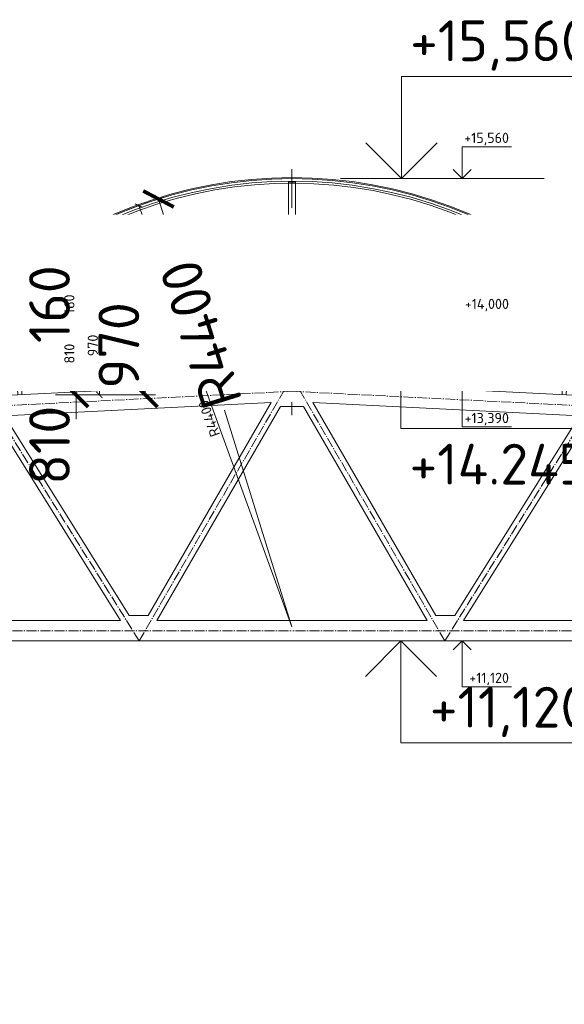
# Model space of a CAD drawing. Header units: millimetres. Extents: x -15830 to 4680139, y -28864 to 2281735.
# Tile 24 of 256: x 159938 to 165285, y 57102 to 66765. Entities that reach past the tile are written whole.
import ezdxf
from ezdxf import colors
from ezdxf.entities.mleader import LeaderData, LeaderLine
from ezdxf.enums import TextEntityAlignment as Align
from ezdxf.math import Vec2, Vec3

# ---------------------------------------------------------------- set-up
doc = ezdxf.new("R2010")
doc.units = ezdxf.units.MM
for name, pattern in [('AM_DIN_G_W050', [13.75, 9.75, -1.5, 1, -1.5]), ('CENTERX2', [101.6, 63.5, -12.7, 12.7, -12.7]), ('DASHDOT', [25.4, 12.7, -6.35, 0, -6.35]), ('HIDDEN', [9.525, 6.35, -3.175])]:
    doc.linetypes.add(name, pattern=pattern)
for name, color, linetype, lineweight in [('A99_N_kce-pohl', 1, 'Continuous', 9), ('A99_N_kce-rez-sil', 6, 'Continuous', 18), ('A99_N_koty-200', 5, 'Continuous', 5), ('A99_N_koty-200 @ 200', 5, 'Continuous', 5), ('A99_N_koty-200 @ 50', 5, 'Continuous', 5), ('A99_N_koty-200-vysk', 6, 'Continuous', 9), ('A99_N_koty-50-vysk', 160, 'Continuous', 9), ('A99_N_txt-popis-50', 240, 'Continuous', 9), ('A99_N_txt-popis-50 @ 200', 240, 'Continuous', 9), ('A99_N_txt-popis-50 @ 50', 240, 'Continuous', 9), ('A99_S_kce-pohl', 7, 'Continuous', 5), ('A99_S_kce-rez-ten', 7, 'Continuous', 9), ('A99_S_osy', 1, 'CENTERX2', 5)]:
    doc.layers.add(name, color=color, linetype=linetype, lineweight=lineweight)
doc.styles.add('A99_kota', font='isocpeur.ttf', dxfattribs={"height": 2})
doc.styles.add('A99_popis', font='isocpeur.ttf')
doc.dimstyles.new('A99_kota_200 new', dxfattribs={"dimscale": 200, "dimtxt": 2, "dimasz": 1.2, "dimexe": 0.5, "dimexo": 1.5, "dimgap": 0.3, "dimtad": 1, "dimdec": 0, "dimzin": 3, "dimdsep": 46, "dimtxsty": 'A99_kota', "dimblk": 'ARCHTICK', "dimcen": 2.5, "dimazin": 2, "dimtfac": 0.75, "dimtdec": 0, "dimtmove": 2, "dimatfit": 0, "dimfxl": 0, "dimtolj": 1, "dimtzin": 0, "dimlwd": 5, "dimlwe": 5, "dimarcsym": 0})

# ---------------------------------------------------------------- blocks, each defined once
blk = doc.blocks.new('_ArchTick')
at = {"color": 0, "linetype": 'ByBlock', "const_width": 0.15}
blk.add_lwpolyline([(-0.5, -0.5), (0.5, 0.5)], dxfattribs=at)
blk = doc.blocks.new('*D702')
at = {"layer": 'A99_N_koty-200', "color": 0, "linetype": 'Continuous', "lineweight": 5, "ltscale": 10, "transparency": 16777216}
for p, q in [((160921.2, 64053.3), (160696.2, 64053.3)), ((160721.2, 64053.3), (160721.2, 63083.4)), ((160521.2, 63083.4), (160746.2, 63083.4))]:
    blk.add_line(p, q, dxfattribs=at)
at = {"layer": 'Defpoints', "color": 0, "linetype": 'Continuous', "ltscale": 10, "transparency": 16777216}
for p in [(161171.6, 64053.3), (160153.8, 63083.4), (160721.2, 63083.4)]:
    blk.add_point(p, dxfattribs=at)
at = {"layer": 'A99_N_koty-200', "color": 0, "linetype": 'Continuous', "lineweight": 5, "ltscale": 10, "transparency": 16777216, "xscale": 60, "yscale": 60, "zscale": 60}
for p, rotation in [((160721.2, 64053.3), 89.9999999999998), ((160721.2, 63083.4), 269.9999999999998)]:
    blk.add_blockref('_ArchTick', p, dxfattribs=dict(at, rotation=rotation))
at = {"layer": 'A99_N_koty-200', "color": 0, "linetype": 'Continuous', "lineweight": 0, "ltscale": 10, "transparency": 16777216, "insert": (160656.2, 63568.3), "char_height": 100, "attachment_point": 5, "rotation": 90, "style": 'A99_kota'}
blk.add_mtext('\\A1;970', dxfattribs=at)
blk = doc.blocks.new('*D703')
at = {"layer": 'A99_N_koty-200', "color": 0, "linetype": 'Continuous', "lineweight": 5, "ltscale": 10, "transparency": 16777216}
for p, q in [((161171.6, 64053.3), (161271.6, 64053.3)), ((161171.6, 64053.3), (161171.6, 63083.4)), ((160453.8, 63083.4), (161271.6, 63083.4))]:
    blk.add_line(p, q, dxfattribs=at)
at = {"layer": 'Defpoints', "color": 0, "linetype": 'Continuous', "ltscale": 10, "transparency": 16777216}
for p in [(161171.6, 64053.3), (160153.8, 63083.4), (161171.6, 63083.4)]:
    blk.add_point(p, dxfattribs=at)
at = {"layer": 'A99_N_koty-200', "color": 0, "linetype": 'Continuous', "lineweight": 5, "ltscale": 10, "transparency": 16777216, "xscale": 240, "yscale": 240, "zscale": 240}
for p, rotation in [((161171.6, 64053.3), 89.9999999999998), ((161171.6, 63083.4), 269.9999999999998)]:
    blk.add_blockref('_ArchTick', p, dxfattribs=dict(at, rotation=rotation))
at = {"layer": 'A99_N_koty-200', "color": 0, "linetype": 'Continuous', "lineweight": 0, "ltscale": 10, "transparency": 16777216, "insert": (160911.6, 63568.3), "char_height": 400, "attachment_point": 5, "rotation": 90, "style": 'A99_kota'}
blk.add_mtext('\\A1;970', dxfattribs=at)
blk = doc.blocks.new('*U28')
at = {"color": 0, "linetype": 'ByBlock', "lineweight": -2}
blk.add_line((-3, 0), (7, 0), dxfattribs=at)
for points in [[(0, 0), (0, 5), (0, 5), (9.7, 5)], [(-1.75, 1.75), (0, 0), (1.75, 1.75)]]:
    blk.add_lwpolyline(points, dxfattribs=at)
at = {"color": 0, "linetype": 'ByBlock', "lineweight": -2, "style": 'A99_kota'}
for tag, p in [('VYSKA', (9.2, 7.75)), ('POPIS', (9.2, 4.5))]:
    blk.add_attdef(tag, text='', height=2, dxfattribs=at).set_placement(p, align=Align.TOP_RIGHT)
blk = doc.blocks.new('*U32')
at = {"color": 0, "linetype": 'ByBlock', "lineweight": -2}
blk.add_line((-3, 0), (7, 0), dxfattribs=at)
for points in [[(-1.75, -1.75), (0, 0), (1.75, -1.75)], [(0, 0), (0, -5), (0, -5), (9.7, -5)]]:
    blk.add_lwpolyline(points, dxfattribs=at)
at = {"color": 0, "linetype": 'ByBlock', "lineweight": -2, "style": 'A99_kota'}
for tag, p in [('VYSKA', (9.2, -2.25)), ('POPIS', (9.2, -5.5))]:
    blk.add_attdef(tag, text='', height=2, dxfattribs=at).set_placement(p, align=Align.TOP_RIGHT)
blk = doc.blocks.new('*U68')
at = {"color": 0, "linetype": 'ByBlock', "lineweight": -2}
blk.add_line((-3, 0), (7, 0), dxfattribs=at)
for points in [[(0, 0), (0, 6.2), (0, 6.2), (9.7, 6.2)], [(-1.75, 1.75), (0, 0), (1.75, 1.75)]]:
    blk.add_lwpolyline(points, dxfattribs=at)
at = {"color": 0, "linetype": 'ByBlock', "lineweight": -2, "style": 'A99_kota'}
for tag, p in [('VYSKA', (9.2, 8.95)), ('POPIS', (9.2, 5.7))]:
    blk.add_attdef(tag, text='', height=2, dxfattribs=at).set_placement(p, align=Align.TOP_RIGHT)
blk = doc.blocks.new('*U33')
at = {"color": 0, "linetype": 'ByBlock', "lineweight": -2}
blk.add_line((-3, 0), (7, 0), dxfattribs=at)
for points in [[(-1.75, -1.75), (0, 0), (1.75, -1.75)], [(0, 0), (0, -9), (0, -9), (9.7, -9)]]:
    blk.add_lwpolyline(points, dxfattribs=at)
at = {"color": 0, "linetype": 'ByBlock', "lineweight": -2, "style": 'A99_kota'}
for tag, p in [('VYSKA', (9.2, -6.25)), ('POPIS', (9.2, -9.5))]:
    blk.add_attdef(tag, text='', height=2, dxfattribs=at).set_placement(p, align=Align.TOP_RIGHT)
blk = doc.blocks.new('*U43')
at = {"color": 0, "linetype": 'ByBlock', "lineweight": -2}
blk.add_line((-3, 0), (7, 0), dxfattribs=at)
for points in [[(-1.75, -1.75), (0, 0), (1.75, -1.75)], [(0, 0), (0, -5.7), (0, -5.7), (9.7, -5.7)]]:
    blk.add_lwpolyline(points, dxfattribs=at)
at = {"color": 0, "linetype": 'ByBlock', "lineweight": -2, "style": 'A99_kota'}
blk.add_attdef('POPIS', text='', height=2, dxfattribs=at).set_placement((9.2, -5.2), align=Align.BOTTOM_RIGHT)
blk.add_attdef('VYSKA', text='', height=2, dxfattribs=at).set_placement((9.2, -6.45), align=Align.TOP_RIGHT)
blk = doc.blocks.new('*D696')
at = {"layer": 'A99_N_koty-200', "color": 0, "linetype": 'Continuous', "lineweight": 5, "transparency": 16777216}
for p, q in [((161301, 65006), (161483.3, 64421.8)), ((162611.6, 60805.8), (161948, 62932.6))]:
    blk.add_line(p, q, dxfattribs=at)
blk.add_arc((162611.6, 60805.8), 4400, 106.02728, 134.00138, dxfattribs=at)
at = {"layer": 'Defpoints', "color": 0, "linetype": 'Continuous', "transparency": 16777216}
for p in [(161301, 65006), (162611.6, 60805.8)]:
    blk.add_point(p, dxfattribs=at)
at = {"layer": 'A99_N_koty-200', "color": 0, "linetype": 'Continuous', "lineweight": 5, "transparency": 16777216, "xscale": 240, "yscale": 240, "zscale": 240, "rotation": 107.3294565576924}
blk.add_blockref('_ArchTick', (161301, 65006), dxfattribs=at)
at = {"layer": 'A99_N_koty-200', "color": 0, "linetype": 'Continuous', "lineweight": 5, "transparency": 16777216, "insert": (161715.7, 63677.2), "char_height": 400, "attachment_point": 5, "rotation": 107.32946, "style": 'A99_kota'}
blk.add_mtext('\\A1;R4400', dxfattribs=at)
blk = doc.blocks.new('*D697')
at = {"layer": 'A99_N_koty-200', "color": 0, "linetype": 'Continuous', "lineweight": 5, "transparency": 16777216}
blk.add_line((162611.6, 60805.8), (161108, 64940.9), dxfattribs=at)
blk.add_arc((162611.6, 60805.8), 4400, 109.65672, 136.93128, dxfattribs=at)
at = {"layer": 'Defpoints', "color": 0, "linetype": 'Continuous', "transparency": 16777216}
for p in [(161108, 64940.9), (162611.6, 60805.8)]:
    blk.add_point(p, dxfattribs=at)
at = {"layer": 'A99_N_koty-200', "color": 0, "linetype": 'Continuous', "lineweight": 5, "transparency": 16777216, "xscale": 60, "yscale": 60, "zscale": 60, "rotation": 109.9822691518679}
blk.add_blockref('_ArchTick', (161108, 64940.9), dxfattribs=at)
at = {"layer": 'A99_N_koty-200', "color": 0, "linetype": 'Continuous', "lineweight": 5, "transparency": 16777216, "insert": (161798.7, 62851.1), "char_height": 100, "attachment_point": 5, "rotation": 109.98227, "style": 'A99_kota'}
blk.add_mtext('\\A1;R4400', dxfattribs=at)
blk = doc.blocks.new('*U45')
at = {"color": 0, "linetype": 'ByBlock', "lineweight": -2}
blk.add_line((-3, 0), (7, 0), dxfattribs=at)
for points in [[(0, 0), (0, 5.2), (0, 5.2), (9.7, 5.2)], [(-1.75, 1.75), (0, 0), (1.75, 1.75)]]:
    blk.add_lwpolyline(points, dxfattribs=at)
at = {"color": 0, "linetype": 'ByBlock', "lineweight": -2, "style": 'A99_kota'}
for tag, p in [('VYSKA', (9.2, 7.55)), ('POPIS', (9.2, 4.7))]:
    blk.add_attdef(tag, text='', height=2, dxfattribs=at).set_placement(p, align=Align.TOP_RIGHT)
blk = doc.blocks.new('*D698')
at = {"layer": 'A99_N_koty-200', "color": 0, "linetype": 'Continuous', "lineweight": 5, "ltscale": 10, "transparency": 16777216}
for p, q in [((160491.2, 64053.3), (160491.2, 64113.3)), ((160491.2, 64053.3), (160516.2, 64053.3)), ((160491.2, 63893.3), (160491.2, 64053.3)), ((160491.2, 63893.3), (160516.2, 63893.3)), ((160491.2, 63893.3), (160491.2, 63833.3))]:
    blk.add_line(p, q, dxfattribs=at)
at = {"layer": 'Defpoints', "color": 0, "linetype": 'Continuous', "ltscale": 10, "transparency": 16777216}
for p in [(160491.2, 64053.3), (160491.2, 64053.3), (160491.2, 63893.3)]:
    blk.add_point(p, dxfattribs=at)
at = {"layer": 'A99_N_koty-200', "color": 0, "linetype": 'Continuous', "lineweight": 5, "ltscale": 10, "transparency": 16777216, "xscale": 60, "yscale": 60, "zscale": 60}
for p, rotation in [((160491.2, 64053.3), 269.9999999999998), ((160491.2, 63893.3), 89.9999999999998)]:
    blk.add_blockref('_ArchTick', p, dxfattribs=dict(at, rotation=rotation))
at = {"layer": 'A99_N_koty-200', "color": 0, "linetype": 'Continuous', "lineweight": 0, "ltscale": 10, "transparency": 16777216, "insert": (160426.2, 63973.3), "char_height": 100, "attachment_point": 5, "rotation": 90, "style": 'A99_kota'}
blk.add_mtext('\\A1;160', dxfattribs=at)
blk = doc.blocks.new('*D699')
at = {"layer": 'A99_N_koty-200', "color": 0, "linetype": 'Continuous', "lineweight": 5, "ltscale": 10, "transparency": 16777216}
for p, q in [((160491.2, 64053.3), (160491.2, 64293.3)), ((160491.2, 64053.3), (160591.2, 64053.3)), ((160491.2, 63893.3), (160491.2, 64053.3)), ((160491.2, 63893.3), (160591.2, 63893.3)), ((160491.2, 63893.3), (160491.2, 63653.3))]:
    blk.add_line(p, q, dxfattribs=at)
at = {"layer": 'Defpoints', "color": 0, "linetype": 'Continuous', "ltscale": 10, "transparency": 16777216}
for p in [(160491.2, 64053.3), (160491.2, 64053.3), (160491.2, 63893.3)]:
    blk.add_point(p, dxfattribs=at)
at = {"layer": 'A99_N_koty-200', "color": 0, "linetype": 'Continuous', "lineweight": 5, "ltscale": 10, "transparency": 16777216, "xscale": 240, "yscale": 240, "zscale": 240}
for p, rotation in [((160491.2, 64053.3), 269.9999999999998), ((160491.2, 63893.3), 89.9999999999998)]:
    blk.add_blockref('_ArchTick', p, dxfattribs=dict(at, rotation=rotation))
at = {"layer": 'A99_N_koty-200', "color": 0, "linetype": 'Continuous', "lineweight": 0, "ltscale": 10, "transparency": 16777216, "insert": (160231.2, 63973.3), "char_height": 400, "attachment_point": 5, "rotation": 90, "style": 'A99_kota'}
blk.add_mtext('\\A1;160', dxfattribs=at)
blk = doc.blocks.new('*D700')
at = {"layer": 'A99_N_koty-200', "color": 0, "linetype": 'Continuous', "lineweight": 5, "ltscale": 10, "transparency": 16777216}
for p, q in [((160491.2, 63893.3), (160516.2, 63893.3)), ((160491.2, 63083.4), (160491.2, 63893.3)), ((160291.2, 63083.4), (160516.2, 63083.4))]:
    blk.add_line(p, q, dxfattribs=at)
at = {"layer": 'Defpoints', "color": 0, "linetype": 'Continuous', "ltscale": 10, "transparency": 16777216}
for p in [(160491.2, 63893.3), (160491.2, 63893.3), (160153.8, 63083.4)]:
    blk.add_point(p, dxfattribs=at)
at = {"layer": 'A99_N_koty-200', "color": 0, "linetype": 'Continuous', "lineweight": 5, "ltscale": 10, "transparency": 16777216, "xscale": 60, "yscale": 60, "zscale": 60}
for p, rotation in [((160491.2, 63893.3), 89.9999999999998), ((160491.2, 63083.4), 269.9999999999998)]:
    blk.add_blockref('_ArchTick', p, dxfattribs=dict(at, rotation=rotation))
at = {"layer": 'A99_N_koty-200', "color": 0, "linetype": 'Continuous', "lineweight": 0, "ltscale": 10, "transparency": 16777216, "insert": (160426.2, 63488.3), "char_height": 100, "attachment_point": 5, "rotation": 90, "style": 'A99_kota'}
blk.add_mtext('\\A1;810', dxfattribs=at)
blk = doc.blocks.new('*D701')
at = {"layer": 'A99_N_koty-200', "color": 0, "linetype": 'Continuous', "lineweight": 5, "ltscale": 10, "transparency": 16777216}
for p, q in [((160491.2, 63893.3), (160491.2, 64133.3)), ((160491.2, 63893.3), (160591.2, 63893.3)), ((160491.2, 63083.4), (160491.2, 63893.3)), ((160453.8, 63083.4), (160591.2, 63083.4)), ((160491.2, 63083.4), (160491.2, 62843.4))]:
    blk.add_line(p, q, dxfattribs=at)
at = {"layer": 'Defpoints', "color": 0, "linetype": 'Continuous', "ltscale": 10, "transparency": 16777216}
for p in [(160491.2, 63893.3), (160491.2, 63893.3), (160153.8, 63083.4)]:
    blk.add_point(p, dxfattribs=at)
at = {"layer": 'A99_N_koty-200', "color": 0, "linetype": 'Continuous', "lineweight": 5, "ltscale": 10, "transparency": 16777216, "xscale": 240, "yscale": 240, "zscale": 240}
for p, rotation in [((160491.2, 63893.3), 269.9999999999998), ((160491.2, 63083.4), 89.9999999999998)]:
    blk.add_blockref('_ArchTick', p, dxfattribs=dict(at, rotation=rotation))
at = {"layer": 'A99_N_koty-200', "color": 0, "linetype": 'Continuous', "lineweight": 0, "ltscale": 10, "transparency": 16777216, "insert": (160231.2, 62588.3), "char_height": 400, "attachment_point": 5, "rotation": 90, "style": 'A99_kota'}
blk.add_mtext('\\A1;810', dxfattribs=at)
blk = doc.blocks.new('*U1019')
at = {"layer": 'A99_N_koty-200 @ 200', "linetype": 'Continuous', "lineweight": 0, "ltscale": 10}
dim = blk.add_linear_dim(base=(161171.6, 63083.4), p1=(161171.6, 64053.3), p2=(160153.8, 63083.4), angle=90, dimstyle='A99_kota_200 new', override={"dimscale": 200, "dimtix": 1, "dimtofl": 1, "dimtmove": 1, "dimatfit": 1}, dxfattribs=at)
dim.commit()
dim.dimension.update_dxf_attribs({"geometry": '*D703', "text_midpoint": (160911.6, 63568.3)})
at = {"layer": 'A99_N_koty-200 @ 50', "linetype": 'Continuous', "lineweight": 0, "ltscale": 10}
dim = blk.add_linear_dim(base=(160721.2, 63083.4), p1=(161171.6, 64053.3), p2=(160153.8, 63083.4), angle=90, dimstyle='A99_kota_200 new', override={"dimscale": 50, "dimtix": 1, "dimtofl": 1, "dimtmove": 1, "dimatfit": 1}, dxfattribs=at)
dim.commit()
dim.dimension.update_dxf_attribs({"geometry": '*D702', "text_midpoint": (160656.2, 63568.3)})
blk = doc.blocks.new('*U1024')
at = {"layer": 'A99_N_koty-200 @ 200', "linetype": 'Continuous', "lineweight": 5}
dim = blk.add_radius_dim(center=(162611.6, 60805.8), mpoint=(161301, 65006), dimstyle='A99_kota_200 new', override={"dimscale": 200, "dimtix": 1, "dimtofl": 1, "dimtmove": 2, "dimatfit": 0}, dxfattribs=at)
dim.commit()
dim.dimension.update_dxf_attribs({"geometry": '*D696', "text_midpoint": (161715.7, 63677.2), "dimtype": 132})
at = {"layer": 'A99_N_koty-200 @ 50', "linetype": 'Continuous', "lineweight": 5}
dim = blk.add_radius_dim(center=(162611.6, 60805.8), mpoint=(161108, 64940.9), dimstyle='A99_kota_200 new', override={"dimscale": 50, "dimtix": 1, "dimtofl": 1, "dimtmove": 2, "dimatfit": 0}, dxfattribs=at)
dim.commit()
dim.dimension.update_dxf_attribs({"geometry": '*D697', "text_midpoint": (161798.7, 62851.1)})
blk = doc.blocks.new('*U1025')
at = {"layer": 'A99_N_koty-200 @ 200', "linetype": 'Continuous', "lineweight": 0, "ltscale": 10}
dim = blk.add_linear_dim(base=(160491.2, 64053.3), p1=(160491.2, 63893.3), p2=(160491.2, 64053.3), angle=90, dimstyle='A99_kota_200 new', override={"dimscale": 200, "dimtix": 1, "dimtofl": 1, "dimtmove": 2, "dimatfit": 0}, dxfattribs=at)
dim.commit()
dim.dimension.update_dxf_attribs({"geometry": '*D699', "text_midpoint": (160231.2, 63973.3)})
at = {"layer": 'A99_N_koty-200 @ 50', "linetype": 'Continuous', "lineweight": 0, "ltscale": 10}
dim = blk.add_linear_dim(base=(160491.2, 64053.3), p1=(160491.2, 63893.3), p2=(160491.2, 64053.3), angle=90, dimstyle='A99_kota_200 new', override={"dimscale": 50, "dimtix": 1, "dimtofl": 1, "dimtmove": 2, "dimatfit": 0}, dxfattribs=at)
dim.commit()
dim.dimension.update_dxf_attribs({"geometry": '*D698', "text_midpoint": (160426.2, 63973.3)})
blk = doc.blocks.new('*U1026')
at = {"layer": 'A99_N_koty-200 @ 200', "linetype": 'Continuous', "lineweight": 0, "ltscale": 10}
dim = blk.add_linear_dim(base=(160491.2, 63893.3), p1=(160153.8, 63083.4), p2=(160491.2, 63893.3), angle=90, dimstyle='A99_kota_200 new', override={"dimscale": 200, "dimtix": 1, "dimtofl": 1, "dimtmove": 2, "dimatfit": 0}, dxfattribs=at)
dim.commit()
dim.dimension.update_dxf_attribs({"geometry": '*D701', "text_midpoint": (160231.2, 62588.3), "dimtype": 128})
at = {"layer": 'A99_N_koty-200 @ 50', "linetype": 'Continuous', "lineweight": 0, "ltscale": 10}
dim = blk.add_linear_dim(base=(160491.2, 63893.3), p1=(160153.8, 63083.4), p2=(160491.2, 63893.3), angle=90, dimstyle='A99_kota_200 new', override={"dimscale": 50, "dimtix": 1, "dimtofl": 1, "dimtmove": 2, "dimatfit": 0}, dxfattribs=at)
dim.commit()
dim.dimension.update_dxf_attribs({"geometry": '*D700', "text_midpoint": (160426.2, 63488.3)})
blk = doc.blocks.new('*U1031')
at = {"layer": 'A99_N_txt-popis-50 @ 50', "lineweight": 9}
ml = blk.add_multileader_mtext('Standard', dxfattribs=at)
ml.set_content('\\A1;{\\C256;odvodňovací systém \\Pbude součásti \\Pdodávky opláštění}', color=1, style='A99_popis')
ml.set_leader_properties(color=256, linetype='ByLayer', lineweight=-1)
ml.build(insert=Vec2(0, 0))
ml.multileader.update_dxf_attribs({"dogleg_length": 1, "arrow_head_size": 75, "scale": 50})
ctx = ml.context
ctx.base_point, ctx.scale, ctx.char_height, ctx.arrow_head_size, ctx.landing_gap_size, ctx.plane_origin = Vec3(123700.4, 63924.1), 50, 100, 75, 62.5, Vec3(117789.1, 60438.1)
notes = []
notes.append((ctx, [(1, (1, 1, 0), (125181.6, 63924.1), (-1, 0), 146.2, [(0, [(125181.6, 62678)], 0, [])])]))
ctx.mtext.insert, ctx.mtext.width, ctx.mtext.defined_height, ctx.mtext.flow_direction = Vec3(123762.9, 63989.1), 1255, 15.9, 5
ctx.mtext.has_bg_fill, ctx.mtext.bg_color, ctx.mtext.bg_scale_factor, ctx.mtext.bg_transparency, ctx.mtext.use_window_bg_color = 1, -1073741824, 1, 0, 1
for ctx, leaders in notes:
    for number, flags, end, landing, length, lines in leaders:
        leader = LeaderData()
        leader.index, (leader.has_last_leader_line, leader.has_dogleg_vector, leader.attachment_direction) = number, flags
        leader.last_leader_point, leader.dogleg_vector, leader.dogleg_length = Vec3(end), Vec3(landing), length
        for number, points, colour, breaks in lines:
            line = LeaderLine()
            line.index, line.vertices, line.color, line.breaks = number, Vec3.list(points), colors.encode_raw_color(colour), breaks
            leader.lines.append(line)
        ctx.leaders.append(leader)
at = {"layer": 'A99_N_txt-popis-50 @ 200', "lineweight": 9}
ml = blk.add_multileader_mtext('Standard', dxfattribs=at)
ml.set_content('\\A1;{\\C256;odvodňovací systém \\Pbude součásti \\Pdodávky opláštění}', color=1, style='A99_popis')
ml.set_leader_properties(color=256, linetype='ByLayer', lineweight=-1)
ml.build(insert=Vec2(0, 0))
ml.multileader.update_dxf_attribs({"dogleg_length": 1, "arrow_head_size": 300, "scale": 200})
ctx = ml.context
ctx.base_point, ctx.scale, ctx.char_height, ctx.arrow_head_size, ctx.landing_gap_size, ctx.plane_origin = Vec3(114276.6, 64593.3), 200, 400, 300, 250, Vec3(117789.1, 60438.1)
notes = []
notes.append((ctx, [(1, (1, 1, 0), (124506.6, 64593.3), (-1, 0), 4890, [(0, [(125181.6, 62678)], 0, [])])]))
ctx.mtext.insert, ctx.mtext.width, ctx.mtext.defined_height, ctx.mtext.flow_direction = Vec3(114526.6, 64853.3), 5020, 63.5, 5
ctx.mtext.has_bg_fill, ctx.mtext.bg_color, ctx.mtext.bg_scale_factor, ctx.mtext.bg_transparency, ctx.mtext.use_window_bg_color = 1, -1073741824, 1, 0, 1
for ctx, leaders in notes:
    for number, flags, end, landing, length, lines in leaders:
        leader = LeaderData()
        leader.index, (leader.has_last_leader_line, leader.has_dogleg_vector, leader.attachment_direction) = number, flags
        leader.last_leader_point, leader.dogleg_vector, leader.dogleg_length = Vec3(end), Vec3(landing), length
        for number, points, colour, breaks in lines:
            line = LeaderLine()
            line.index, line.vertices, line.color, line.breaks = number, Vec3.list(points), colors.encode_raw_color(colour), breaks
            leader.lines.append(line)
        ctx.leaders.append(leader)

msp = doc.modelspace()

# ---------------------------------------------------------------- linework, layer by layer
at = {"layer": 'A99_N_kce-pohl', "lineweight": 5}
for points in [[(162576.633, 65163.252), (162576.633, 64053.252)], [(162646.633, 65163.252), (162646.633, 64053.252)], [(159869.133, 64053.252), (162611.633, 64053.252)], [(165352.133, 64053.252), (162611.633, 64053.252)]]:
    msp.add_lwpolyline(points, dxfattribs=at)
at = {"layer": 'A99_N_kce-pohl', "linetype": 'Continuous', "lineweight": 5}
for radius, start, end in [(4410, 47.9079084, 132.0920916), (4355, 47.9045093, 131.5692356)]:
    msp.add_arc((162611.633, 60805.752), radius, start, end, dxfattribs=at)
at = {"layer": 'A99_N_kce-rez-sil', "color": 1, "lineweight": 9}
msp.add_lwpolyline([(162576.632, 65178.252), (162576.632, 65163.252), (162646.634, 65163.252), (162646.634, 65178.252)], close=True, dxfattribs=at)
at = {"layer": 'A99_N_kce-rez-sil', "color": 1, "linetype": 'Continuous', "lineweight": 5}
for radius, start, end in [(4400, 47.9079084, 132.0920916), (4375, 47.9060286, 132.0939714)]:
    msp.add_arc((162611.633, 60805.752), radius, start, end, dxfattribs=at)
at = {"layer": 'A99_S_kce-pohl', "lineweight": 5}
for points in [[(162611.633, 63218.252), (153611.633, 62768.252)], [(162611.633, 63218.252), (171611.633, 62768.252)], [(162406.5, 63007.746), (159790.172, 62876.929)], [(161198.42, 60918.252), (162406.5, 63007.746)], [(162816.766, 63007.746), (165433.094, 62876.929)], [(164024.846, 60918.252), (162816.766, 63007.746)], [(161285.022, 60868.252), (162499.177, 62968.252)], [(162611.633, 62968.252), (162499.177, 62968.252)], [(162611.633, 62968.252), (162724.089, 62968.252)], [(163938.244, 60868.252), (162724.089, 62968.252)], [(160927.671, 60868.252), (159706.162, 62822.666)], [(161014.345, 60918.252), (159790.172, 62876.929)], [(164208.921, 60918.252), (165433.094, 62876.929)], [(164295.595, 60868.252), (165517.104, 62822.666)], [(161198.42, 60918.252), (161014.345, 60918.252)], [(164024.846, 60918.252), (164208.921, 60918.252)], [(160927.671, 60868.252), (158295.595, 60868.252)], [(162611.633, 60868.252), (161285.022, 60868.252)], [(162611.633, 60868.252), (163938.244, 60868.252)], [(164295.595, 60868.252), (166927.671, 60868.252)], [(162611.633, 60668.252), (154916.979, 60668.252)], [(162611.633, 60668.252), (170306.287, 60668.252)]]:
    msp.add_lwpolyline(points, dxfattribs=at)
at = {"layer": 'A99_S_kce-pohl', "color": 253, "linetype": 'AM_DIN_G_W050', "lineweight": 0, "ltscale": 10}
for points in [[(161111.633, 60668.252), (162585.2, 63216.93)], [(164111.633, 60668.252), (162638.066, 63216.93)], [(162616.627, 63118.377), (153616.627, 62668.377)], [(162606.639, 63118.377), (171606.639, 62668.377)], [(161111.633, 60668.252), (159611.633, 63068.252)], [(164111.633, 60668.252), (165611.633, 63068.252)], [(154916.979, 60768.252), (154916.979, 60768.252), (162611.633, 60768.252)], [(170306.287, 60768.252), (170306.287, 60768.252), (162611.633, 60768.252)]]:
    msp.add_lwpolyline(points, dxfattribs=at)
at = {"layer": 'A99_S_kce-rez-ten', "lineweight": 0}
msp.add_lwpolyline([(165354.133, 63893.252), (159869.133, 63893.252)], dxfattribs=at)
at = {"layer": 'A99_S_kce-rez-ten', "linetype": 'HIDDEN', "lineweight": 0, "ltscale": 10}
for points in [[(159897.311, 63512.821), (162611.633, 63648.423)], [(165325.955, 63512.821), (162611.633, 63648.423)], [(162303.303, 63452.795), (162611.633, 63468.211)], [(162919.963, 63452.795), (162611.633, 63468.211)], [(159957.714, 63240.496), (161062.857, 63295.706)], [(161156.219, 63300.37), (162261.363, 63355.581)], [(164067.047, 63300.37), (162961.904, 63355.581)], [(165265.552, 63240.496), (164160.409, 63295.706)]]:
    msp.add_lwpolyline(points, dxfattribs=at)
for points in [[(159918.767, 63083.357), (159906.293, 63333.045), (161104.798, 63392.92), (161117.272, 63143.231), (161077.322, 63141.236), (161055.858, 63370.45), (159957.228, 63315.565), (159958.717, 63085.352)], [(161117.272, 63143.231), (161104.798, 63392.92), (162303.303, 63452.795), (162315.777, 63203.106), (162275.827, 63201.11), (162254.364, 63430.325), (161155.734, 63375.44), (161157.222, 63145.227)], [(164105.994, 63143.231), (164118.468, 63392.92), (162919.963, 63452.795), (162907.489, 63203.106), (162947.439, 63201.11), (162968.903, 63430.325), (164067.532, 63375.44), (164066.044, 63145.227)], [(165304.499, 63083.357), (165316.973, 63333.045), (164118.468, 63392.92), (164105.994, 63143.231), (164145.944, 63141.236), (164167.408, 63370.45), (165266.038, 63315.565), (165264.549, 63085.352)]]:
    msp.add_lwpolyline(points, close=True, dxfattribs=at)
at = {"layer": 'A99_S_osy', "linetype": 'DASHDOT', "lineweight": 5, "ltscale": 30}
msp.add_lwpolyline([(162611.633, 65298.252), (162611.633, 62884.308)], dxfattribs=at)

# ---------------------------------------------------------------- block references
at = {"layer": 'A99_N_koty-200'}
for name in ['*U1024', '*U1025', '*U1019', '*U1026']:
    msp.add_blockref(name, (0, 0), dxfattribs=at)
at = {"layer": 'A99_N_koty-200-vysk', "lineweight": 5, "xscale": 200, "yscale": 200, "zscale": 200}
for name, p, values in [('*U28', (163686.633, 65208.252), {'VYSKA': '+15,560'}), ('*U43', (163681.633, 63893.252), {'VYSKA': '+14.245'}), ('*U32', (163681.633, 60668.252), {'VYSKA': '+11,120'})]:
    msp.add_blockref(name, p, dxfattribs=at).add_auto_attribs(values)
at = {"layer": 'A99_N_koty-50-vysk', "lineweight": 5, "xscale": 50, "yscale": 50, "zscale": 50}
for name, p, values in [('*U68', (164281.633, 65208.252), {'VYSKA': '+15,560'}), ('*U45', (164281.633, 63648.423), {'VYSKA': '+14,000'}), ('*U33', (164281.633, 63218.252), {'VYSKA': '+13,390'}), ('*U33', (164281.633, 60668.252), {'VYSKA': '+11,120'})]:
    msp.add_blockref(name, p, dxfattribs=at).add_auto_attribs(values)

# ---------------------------------------------------------------- leaders
at = {"layer": 'A99_N_txt-popis-50 @ 50', "lineweight": 9}
ml = msp.add_multileader_mtext('Standard', dxfattribs=at)
ml.set_content('\\A1;{\\C256;sanace ŽB sloupů}', color=1, style='A99_popis')
ml.set_leader_properties(color=256, linetype='ByLayer', lineweight=-1)
ml.build(insert=Vec2(0, 0))
ml.multileader.update_dxf_attribs({"dogleg_length": 3.225, "arrow_head_size": 50, "scale": 50})
ctx = ml.context
ctx.base_point, ctx.scale, ctx.char_height, ctx.arrow_head_size, ctx.landing_gap_size, ctx.plane_origin = Vec3(127319.133, 57168.252), 50, 100, 50, 62.5, Vec3(130919.133, 48907.461)
notes = []
notes.append((ctx, [(0, (1, 1, 0), (127157.883, 57168.252), (1, 0), 161.25, [(0, [(126616.633, 57168.252)], 0, [])])]))
ctx.mtext.insert, ctx.mtext.rotation, ctx.mtext.width, ctx.mtext.flow_direction = Vec3(127381.633, 57233.252), 6.28318531, 1128.75, 5
ctx.mtext.has_bg_fill, ctx.mtext.bg_color, ctx.mtext.bg_scale_factor, ctx.mtext.bg_transparency, ctx.mtext.use_window_bg_color = 1, -1073741824, 1, 0, 1
for ctx, leaders in notes:
    for number, flags, end, landing, length, lines in leaders:
        leader = LeaderData()
        leader.index, (leader.has_last_leader_line, leader.has_dogleg_vector, leader.attachment_direction) = number, flags
        leader.last_leader_point, leader.dogleg_vector, leader.dogleg_length = Vec3(end), Vec3(landing), length
        for number, points, colour, breaks in lines:
            line = LeaderLine()
            line.index, line.vertices, line.color, line.breaks = number, Vec3.list(points), colors.encode_raw_color(colour), breaks
            leader.lines.append(line)
        ctx.leaders.append(leader)

# ---------------------------------------------------------------- next in the draw order: block references
at = {"layer": 'A99_N_txt-popis-50'}
msp.add_blockref('*U1031', (0, 0), dxfattribs=at)

doc.saveas('drawing.dxf')
